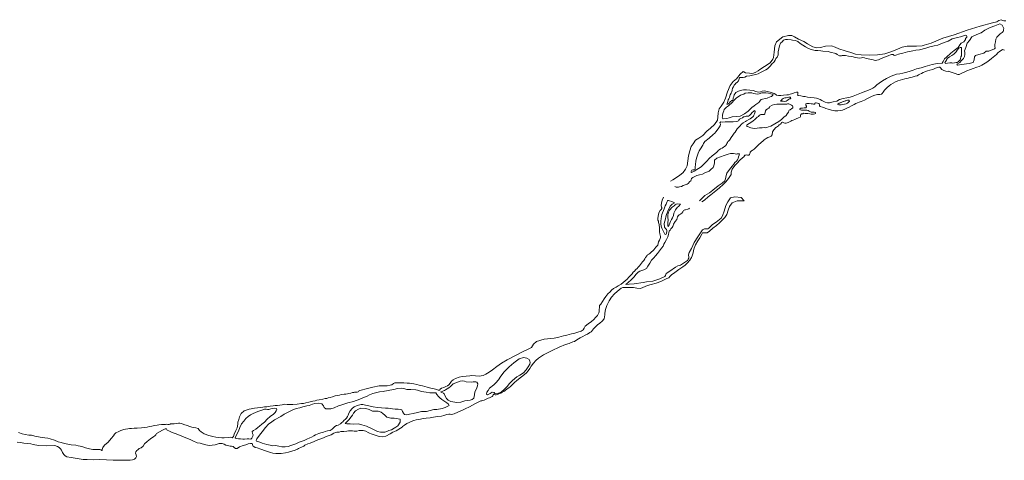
# Model space of a CAD drawing. Header units: metres. Extents: x 347609 to 404409, y 8548087 to 8605413.
# Tile 3 of 49: x 356007 to 358786, y 8548970 to 8550213. Entities that reach past the tile are written whole.
import ezdxf

# ---------------------------------------------------------------- set-up
doc = ezdxf.new("R2010")
doc.units = ezdxf.units.M
doc.layers.add('01. RIO', color=7, linetype='Continuous', lineweight=5, true_color=0x2776bb)

# ---------------------------------------------------------------- blocks, each defined once
blk = doc.blocks.new('REIORORI')
at = {"layer": '01. RIO', "color": 152, "lineweight": 15, "true_color": 0x2776bb, "flags": 128}
for points in [[(358790.6, 8550209.8), (358784.5, 8550209.4), (358780.7, 8550210.5), (358777, 8550212.6), (358770.6, 8550210.1), (358764.4, 8550207), (358752.4, 8550204.1), (358717.8, 8550194.4), (358681.1, 8550183.4), (358644.4, 8550170.2), (358612.3, 8550160.7), (358579, 8550146.8), (358559.8, 8550140.5), (358554.1, 8550139.1), (358538.3, 8550138.4), (358511.5, 8550137.7), (358497.5, 8550135.1), (358478.1, 8550126.8), (358466, 8550121.8), (358448.6, 8550116.5), (358428.4, 8550113.5), (358405, 8550113), (358381.8, 8550113.2), (358365.6, 8550115.6), (358352.8, 8550120.3), (358336.4, 8550124.9), (358318.9, 8550130.3), (358308.2, 8550135.3), (358298.5, 8550138.6), (358280.7, 8550137.6), (358267.4, 8550133.9), (358256.8, 8550133.4), (358245.6, 8550136.2), (358230.7, 8550144.3), (358220.4, 8550150.9), (358205.3, 8550157.8), (358193.9, 8550164.7), (358186.3, 8550167.7), (358176.4, 8550168.2), (358161, 8550164.2), (358142.9, 8550150), (358138.4, 8550138.6), (358136.3, 8550120.6), (358134.8, 8550105.6), (358132.9, 8550100.9), (358124.6, 8550091.2), (358109.4, 8550080.3), (358095.9, 8550072.2), (358091, 8550068.2), (358084.3, 8550064.4), (358077.9, 8550062), (358072.2, 8550061.1), (358066.3, 8550062), (358055.4, 8550063), (358050.9, 8550065.8), (358048.6, 8550066.1), (358039.9, 8550059.2), (358030, 8550045.6), (358020.5, 8550038), (358011.8, 8550027.3), (358004.5, 8550009.5), (357998.8, 8549991.2), (357993.8, 8549979.7), (357986.6, 8549968.3), (357980.9, 8549960.7), (357977.9, 8549950), (357977.1, 8549937.9), (357976.4, 8549928.9), (357967.9, 8549916.9), (357956.9, 8549906.5), (357946.3, 8549897.7), (357934.8, 8549886), (357923.8, 8549878.3), (357914.2, 8549873.1), (357907.3, 8549862.3), (357902.3, 8549854.5), (357898.5, 8549842.5), (357894.8, 8549828.8), (357892.2, 8549814.7), (357890.8, 8549800.4), (357886.2, 8549790.8), (357879.1, 8549781.3), (357868.8, 8549772.7), (357850.1, 8549761), (357843.9, 8549756.7)], [(358786.1, 8550127), (358781.1, 8550128.3), (358776.9, 8550126.1), (358772.2, 8550123.3), (358767.7, 8550118.9), (358763.6, 8550114.9), (358759.2, 8550110.3), (358754.5, 8550106.5), (358750, 8550103.1), (358743.7, 8550098.2), (358736.4, 8550092.8), (358731.4, 8550089.7), (358722.8, 8550084.6), (358718.3, 8550082.1), (358714.7, 8550080.6), (358708.1, 8550078.7), (358698, 8550075.1), (358690.4, 8550072.6), (358680.2, 8550068.5), (358672.3, 8550064.9), (358665.9, 8550061.9), (358660.4, 8550058.5), (358658.4, 8550058.1), (358654.3, 8550058.2), (358647.1, 8550061), (358639.1, 8550064), (358632.7, 8550066), (358629.3, 8550067.1), (358627.8, 8550066.8), (358620.8, 8550067.3), (358615.5, 8550069.5), (358609.4, 8550072), (358606.1, 8550076.8), (358603.5, 8550078.8), (358601.3, 8550078.8), (358596.4, 8550077.4), (358589.4, 8550074.6), (358584.2, 8550072.6), (358575.9, 8550070.1), (358568.8, 8550068.6), (358561.4, 8550065.7), (358556.8, 8550063.4), (358552.6, 8550061.2), (358547.9, 8550058.6), (358543.6, 8550056.8), (358540.2, 8550054.7), (358534.4, 8550053), (358526.1, 8550050.9), (358520.4, 8550049.7), (358514.2, 8550048), (358510.4, 8550047.2), (358504.8, 8550045.7), (358498.8, 8550044.1), (358492.4, 8550042.5), (358485.6, 8550040.3), (358479, 8550037.5), (358472.1, 8550033.8), (358465.6, 8550030.1), (358460.6, 8550026.3), (358455.4, 8550021.7), (358451.1, 8550017.8), (358447.4, 8550013.4), (358443.7, 8550008.4), (358441.1, 8550004.3), (358439, 8550002.2), (358434.1, 8550002), (358427.7, 8550001.6), (358420.2, 8549999.7), (358413.2, 8549996.5), (358409.2, 8549994.9), (358399.7, 8549989.9), (358391.4, 8549985.3), (358382.1, 8549982.3), (358376, 8549979.8), (358367.1, 8549976.4), (358361.7, 8549973.3), (358354.7, 8549969.3), (358348.2, 8549965.7), (358341.7, 8549962.6), (358336.2, 8549960.2), (358329.5, 8549957.6), (358323, 8549956), (358315.7, 8549955.5), (358307.2, 8549955.8), (358297.7, 8549957.3), (358288.7, 8549959.9), (358281.7, 8549962.3), (358276.5, 8549964.5), (358273.1, 8549965.5), (358265.9, 8549967.9), (358264.6, 8549970), (358263.8, 8549972.2), (358263.1, 8549974.9), (358262.2, 8549976), (358258.3, 8549977.1), (358254.8, 8549977.7), (358252.6, 8549977.8), (358251.3, 8549976.9), (358250.8, 8549975.2), (358250.4, 8549974.6), (358247.6, 8549974.7), (358244.6, 8549975.1), (358240.4, 8549975.7), (358235.3, 8549976.4), (358230.9, 8549976.5), (358228.1, 8549976.6), (358225.8, 8549975.6), (358225.2, 8549973.3), (358226.1, 8549971.3), (358227.3, 8549969), (358227.2, 8549967.1), (358225.2, 8549964.2), (358221, 8549964.2), (358216.1, 8549963.5), (358211.9, 8549963), (358208.8, 8549961.1), (358208.7, 8549959.6), (358210.8, 8549958), (358213, 8549957.2), (358217.5, 8549957), (358224.7, 8549957.2), (358228.5, 8549957.8), (358232.4, 8549956.9), (358235, 8549955), (358236.7, 8549953.3), (358240.6, 8549952.2), (358244.1, 8549951.9), (358249.3, 8549951.3), (358252.6, 8549950.5), (358253.3, 8549949.4), (358252.6, 8549948.3), (358250.7, 8549947.5), (358247.5, 8549946.2), (358243, 8549946.2), (358240.4, 8549946.1), (358237, 8549946.7), (358231.5, 8549948.2), (358227.1, 8549947.9), (358223.9, 8549947.9), (358219.1, 8549948.7), (358217.1, 8549947.5), (358213.5, 8549946.6), (358212, 8549944.9), (358211, 8549942.3), (358210.9, 8549939.7), (358209.4, 8549937.4), (358205.4, 8549936.2), (358198.8, 8549933.3), (358194.8, 8549931.5), (358190.3, 8549929.3), (358186.5, 8549927.9), (358183, 8549925.9), (358179.8, 8549924.3), (358176.2, 8549922.9), (358173.2, 8549921.6), (358170.4, 8549920.6), (358166.8, 8549920.7), (358163.1, 8549922), (358160.1, 8549923.1), (358158.4, 8549923.4), (358156.8, 8549922.4), (358155.8, 8549919.9), (358153.8, 8549917.7), (358150.3, 8549915.6), (358148.1, 8549913.3), (358145.2, 8549911.2), (358142.9, 8549909.8), (358141.3, 8549908.4), (358135.2, 8549902.2), (358132, 8549896.6), (358130.6, 8549888), (358128.1, 8549884.1), (358124.2, 8549882.6), (358118.6, 8549880.4), (358113.8, 8549877.8), (358108.1, 8549874), (358103.9, 8549870.2), (358100.4, 8549866.7), (358097.4, 8549864.1), (358094.1, 8549861.3), (358090.4, 8549857.4), (358084.9, 8549852.4), (358081.7, 8549848.9), (358079.4, 8549847.4), (358076.8, 8549845.6), (358074.4, 8549843.7), (358072.2, 8549842.2), (358070.2, 8549841), (358068.9, 8549839.1), (358068.5, 8549837.2), (358067.8, 8549835), (358066.3, 8549832), (358065.1, 8549830.2), (358062.3, 8549830.6), (358060.8, 8549830.8), (358058.9, 8549831), (358056.6, 8549830.8), (358054.2, 8549830.4), (358053.2, 8549830.4), (358050.9, 8549826), (358047.1, 8549823), (358039.5, 8549816.5), (358031.6, 8549808), (358025.4, 8549801.2), (358017.4, 8549791.3), (358015.1, 8549782.8), (358014.5, 8549775.6), (358007.6, 8549764.4), (357999.8, 8549754.8), (357992.4, 8549747.3), (357982.1, 8549738), (357971.5, 8549729.7), (357957.9, 8549718.5), (357949.6, 8549713.1), (357939.2, 8549703.6), (357932.4, 8549698.4)], [(357925.2, 8549701.6), (357931.3, 8549707.7), (357940.9, 8549716.2), (357953.5, 8549724.1), (357962.9, 8549731.9), (357977.8, 8549744), (357989.1, 8549751.9), (357996.8, 8549758.4), (357999, 8549763.4), (357999.5, 8549768.6), (358000.6, 8549773), (358002.9, 8549779.3), (358010, 8549790.1), (358017.4, 8549799.4), (358022.5, 8549805), (358025.4, 8549809.5), (358029.6, 8549813.3), (358032.5, 8549817.4), (358034.8, 8549821.4), (358035.6, 8549825.5), (358037.1, 8549830), (358038.8, 8549833.9), (358038.8, 8549833.9), (358035.6, 8549834.1), (358031.9, 8549833.8), (358029.4, 8549833.6), (358026.4, 8549834.3), (358021.2, 8549834.9), (358012.7, 8549834.9), (358006.6, 8549833.4), (357995.2, 8549829.2), (357984.7, 8549825.4), (357974.2, 8549822), (357968, 8549816.2), (357967.6, 8549808.8), (357965.9, 8549800.7), (357964, 8549795.7), (357957.2, 8549790.1), (357952.6, 8549784.9), (357945.6, 8549782.1), (357942.2, 8549781.4), (357934.2, 8549777.3), (357925.3, 8549774.9), (357918.3, 8549773.3), (357906.5, 8549767.4), (357903, 8549764.5), (357902.2, 8549761.1), (357900.7, 8549758), (357898.2, 8549755.7), (357893.7, 8549750.9), (357890.5, 8549749), (357884.6, 8549746.3), (357879.2, 8549744.8), (357874.5, 8549741.9), (357868.7, 8549741.5), (357866.1, 8549740.4), (357859.9, 8549740.5), (357855.6, 8549742.3)], [(357823.5, 8549712), (357819.8, 8549703.4), (357817.9, 8549695.3), (357817.5, 8549688.8), (357818.3, 8549684), (357819.1, 8549682.9), (357819.2, 8549679.8), (357817.3, 8549676.9), (357814.6, 8549674.1), (357810.8, 8549667.6), (357808.5, 8549658.2), (357808.1, 8549651.5), (357808.1, 8549646.9), (357809.7, 8549644.6), (357810.2, 8549640.2), (357811.2, 8549634.8), (357812.2, 8549624.4), (357812.5, 8549614.4), (357813.7, 8549608.7), (357814.3, 8549604.3), (357815, 8549601.1), (357815, 8549597.8), (357814.3, 8549595.5), (357813.3, 8549592.6), (357812.4, 8549590.3), (357809.7, 8549585.9), (357809.1, 8549581.5), (357807.4, 8549576.6), (357802.6, 8549570.6), (357796.7, 8549563.4), (357787.6, 8549555.2), (357785.3, 8549553.1), (357782.1, 8549551.6), (357779, 8549549.7), (357777.9, 8549547.2), (357773.5, 8549541.7), (357771.2, 8549538.4), (357767.9, 8549532.9), (357764.5, 8549529.4), (357761.6, 8549526.2), (357759.1, 8549521.6), (357755.8, 8549518.3), (357752.4, 8549514.6), (357749.1, 8549511), (357746.2, 8549508.3), (357742.4, 8549503.3), (357738.2, 8549499.9), (357735.3, 8549495.8), (357733, 8549493.3), (357730.1, 8549489.7), (357725.7, 8549485.8), (357721.1, 8549481), (357715.6, 8549475.9), (357710, 8549471.1), (357703.9, 8549466.7), (357696.3, 8549461.9), (357690, 8549458.2), (357686.3, 8549456.5), (357683.1, 8549454.1), (357677.5, 8549449.7), (357672.9, 8549445.2), (357666.7, 8549438.9), (357661.2, 8549431.4), (357656, 8549424.8), (357651.7, 8549417.4), (357647.1, 8549410.4), (357643.5, 8549405.9), (357642.9, 8549400.4), (357642.4, 8549394.7), (357642.3, 8549388.6), (357640.9, 8549385.5), (357637.1, 8549378), (357631.9, 8549372.1), (357626.8, 8549366.7), (357620.3, 8549361.1), (357611.1, 8549354.6), (357602.5, 8549348), (357600, 8549342.5), (357597.2, 8549337.6), (357591.2, 8549333.6), (357581.9, 8549331.1), (357573.5, 8549328.7), (357563.7, 8549326), (357550.8, 8549322.6), (357541.4, 8549320.3), (357528.6, 8549317), (357515.3, 8549314), (357487.2, 8549311.4), (357465.6, 8549304.9), (357456.6, 8549296.9), (357451.6, 8549287.9), (357440.2, 8549282.1), (357425.7, 8549275.3), (357406.2, 8549264.8), (357382.7, 8549253.3), (357366.1, 8549243.3), (357353.7, 8549234.2), (357341.3, 8549224.6), (357332.1, 8549218.6), (357322.2, 8549212.4), (357314.4, 8549208.6), (357303.9, 8549207.2), (357292.9, 8549207.6), (357283.2, 8549208.4), (357277, 8549207.6), (357266.8, 8549207.2), (357256, 8549206.2), (357246.8, 8549203.7), (357237, 8549200), (357229.7, 8549196.5), (357225.4, 8549193.1), (357221.3, 8549187.6), (357217.9, 8549182.3), (357214.2, 8549179.9), (357209.5, 8549178), (357203.4, 8549175.1), (357197.5, 8549172.8), (357193.7, 8549170.3), (357192.3, 8549168.4), (357191.2, 8549167.3), (357188, 8549167.7), (357183.8, 8549169.4), (357176.7, 8549170.8), (357166.8, 8549173), (357156.5, 8549175.9), (357143.7, 8549179.6), (357134.4, 8549181.4), (357127.5, 8549183.2), (357118.9, 8549185.2), (357113.5, 8549186.2), (357106.8, 8549187), (357100, 8549187.2), (357091.3, 8549188.1), (357082.7, 8549188.6), (357070.7, 8549188.3), (357065.9, 8549187.7), (357061.4, 8549186), (357057.2, 8549182.7), (357052.4, 8549181.8), (357044.1, 8549179.4), (357035.3, 8549179.4), (357030, 8549179.9), (357021.2, 8549179.9), (357002.9, 8549175.5), (356988, 8549171.7), (356966.6, 8549166.9), (356962.8, 8549164.6), (356961.7, 8549162.8), (356959.4, 8549162), (356955.7, 8549162), (356951.5, 8549162.1), (356949.3, 8549161.2), (356945.8, 8549160.4), (356941.3, 8549158.8), (356935.5, 8549158.1), (356932.2, 8549157.3), (356927.3, 8549156.2), (356924.1, 8549156.1), (356922, 8549156.1), (356914.1, 8549155.3), (356909, 8549153.3), (356902.4, 8549152.2), (356897.2, 8549151.2), (356889.9, 8549148.5), (356883.1, 8549147.1), (356877.6, 8549145.5), (356873.2, 8549144.1), (356868.8, 8549143.6), (356862.3, 8549141.8), (356851.5, 8549140.5), (356845, 8549139.3), (356840.9, 8549137.2), (356833.6, 8549136.3), (356826.8, 8549134.8), (356822.6, 8549133.7), (356814.5, 8549131.4), (356807.5, 8549130), (356801.9, 8549129.4), (356789.9, 8549128.1), (356777.4, 8549126.8), (356767.3, 8549126.8), (356761.1, 8549127.3), (356754.9, 8549127.5), (356747.7, 8549126.4), (356740.6, 8549125.2), (356734.5, 8549124.3), (356731.6, 8549124.4), (356727.2, 8549124.1), (356722.2, 8549123.6), (356713.2, 8549122.2), (356707.5, 8549121.3), (356704, 8549120.8), (356698, 8549120.4), (356692.5, 8549119.9), (356686.5, 8549118.9), (356669.5, 8549116.7), (356659.5, 8549115.1), (356654.4, 8549114.3), (356639.8, 8549109.4), (356631.9, 8549101.6), (356627.4, 8549092.6), (356624.7, 8549084.8), (356622.2, 8549077.2), (356622, 8549071.6), (356620, 8549061.2), (356616.3, 8549053.4), (356611.8, 8549043.4), (356610.1, 8549036.8), (356606.3, 8549032.9), (356602.2, 8549034.4), (356595, 8549034), (356583.3, 8549033.2), (356577, 8549033.3), (356568.6, 8549033.6), (356560, 8549034.6), (356551.3, 8549036.5), (356540, 8549039.4), (356527.4, 8549044.5), (356518.8, 8549049.6), (356514.3, 8549054), (356510.7, 8549059), (356503.7, 8549061), (356492.9, 8549063.2), (356487, 8549064.8), (356479.5, 8549067.8), (356469.7, 8549070.8), (356462.8, 8549073), (356458.2, 8549074.5), (356454.9, 8549074.4), (356449.9, 8549073.3), (356443, 8549072.4), (356438, 8549072.3), (356435.6, 8549072.8), (356433.8, 8549072.8), (356432, 8549072.1), (356430.8, 8549071.7), (356428.3, 8549070.8), (356424.4, 8549070.8), (356422.1, 8549071.1), (356418.1, 8549070.6), (356414.7, 8549071), (356406.6, 8549070.2), (356398.9, 8549069.6), (356394.2, 8549068.4), (356387.2, 8549067.4), (356383.3, 8549066.6), (356379.7, 8549065.9), (356372.9, 8549064.5), (356366.2, 8549063), (356357.7, 8549061.7), (356350.7, 8549060.9), (356338.3, 8549060.7), (356329.4, 8549060.1), (356322.5, 8549059.7), (356316.9, 8549059.6), (356311.8, 8549058.6), (356305.5, 8549057.6), (356300.2, 8549056.4), (356292.3, 8549053.7), (356286.1, 8549051.1), (356278.3, 8549047.2), (356274.6, 8549043.7), (356271.1, 8549038.6), (356264.6, 8549030.7), (356255.8, 8549020.3), (356245.6, 8549012.3), (356241.3, 8549005.9), (356239.4, 8549000.4), (356239.1, 8548997.7), (356238.4, 8548997.7), (356235.9, 8548998.7), (356233.1, 8548999.7), (356229.8, 8549000.2), (356223.9, 8548999.9), (356213.4, 8548999.6), (356203.3, 8549002), (356192.1, 8549004.9), (356184.4, 8549007.9), (356176.8, 8549009.6), (356171.4, 8549010.7), (356165.3, 8549012.7), (356151.9, 8549013.3), (356142, 8549014.8), (356132.8, 8549016.9), (356123.2, 8549020.1), (356115.5, 8549022.1), (356104.7, 8549026.2), (356093, 8549030), (356085.7, 8549031.9), (356077.8, 8549033.3), (356063.9, 8549035.1), (356049.5, 8549038), (356039.4, 8549040.6), (356032.1, 8549040.6), (356022.4, 8549042.3), (356013.5, 8549044.7), (356003, 8549048.2)], [(358051.2, 8549701.4), (358041.2, 8549701.7), (358032, 8549701.4), (358017.8, 8549696.3), (358010.3, 8549685.5), (358006.2, 8549675.3), (358002.9, 8549663.4), (357997.1, 8549654.6), (357988.9, 8549646.1), (357982, 8549639.3), (357973.1, 8549632.1), (357962.9, 8549624.8), (357953.7, 8549616.3), (357947.3, 8549611.2), (357934.4, 8549611.2), (357932, 8549607.6), (357926.1, 8549597.6), (357920.5, 8549588.4), (357914.5, 8549577.6), (357910.7, 8549568.2), (357908.4, 8549561.7), (357907.3, 8549555.3), (357905, 8549546.6), (357903.3, 8549541.5), (357898.6, 8549534.6), (357891.1, 8549526.1), (357884.7, 8549520.3), (357878.1, 8549515.2), (357867.3, 8549507.6), (357856.2, 8549499.7), (357846.9, 8549493.3), (357841.6, 8549488), (357839.2, 8549484.4), (357833.7, 8549482.5), (357816.8, 8549474.4), (357803.2, 8549469.7), (357788.7, 8549465.2), (357778.7, 8549462.5), (357759.2, 8549454), (357748.8, 8549455), (357739, 8549457.1), (357728.6, 8549457.1), (357721.3, 8549456.7), (357708.6, 8549456.7), (357704.5, 8549455.4), (357698.6, 8549450.6), (357693, 8549446), (357685.1, 8549439), (357677.2, 8549429.5), (357670.4, 8549419.2), (357664, 8549406.1), (357660.4, 8549394.6), (357658.7, 8549384.6), (357658.3, 8549380.8), (357658.5, 8549379.9)], [(358051.2, 8549701.4), (358043, 8549710.6), (358025.1, 8549712.9), (358012.9, 8549709.6), (358005.1, 8549699.1), (358000, 8549688.8), (357994.8, 8549672.6), (357990.5, 8549659.7), (357986.5, 8549652.5), (357972.7, 8549641.3), (357962.6, 8549634.9), (357951.4, 8549624.2), (357949.1, 8549622.9), (357940, 8549622.6), (357933.8, 8549619.6), (357928.2, 8549611.7), (357920.9, 8549600.1), (357910.2, 8549583.6), (357902.7, 8549567.2), (357896.7, 8549555.9), (357894.5, 8549548.8), (357895.2, 8549542.8), (357895.2, 8549540), (357893.9, 8549537), (357891.3, 8549533.6), (357871.8, 8549520), (357864.3, 8549517.9), (357857.4, 8549514.2), (357841.5, 8549503.5), (357831.2, 8549496.6), (357829.2, 8549491.4), (357828, 8549488.4), (357813.6, 8549481.4), (357793.8, 8549475.3), (357776.2, 8549473.2), (357766.1, 8549470.8), (357741, 8549467.6), (357727.1, 8549466.1), (357717.6, 8549465.1), (357724.2, 8549470.8), (357732.3, 8549478.8), (357741, 8549487.2), (357746.2, 8549493.9), (357752.1, 8549499.9), (357757.4, 8549502.8), (357767.9, 8549507.4), (357775.9, 8549510.5), (357779.3, 8549517.6), (357785, 8549525.8), (357790.4, 8549534.6), (357796.8, 8549541.2), (357801.3, 8549546.4), (357806.5, 8549553.2), (357812.2, 8549560.8), (357817.9, 8549568.1), (357822.8, 8549574.1), (357825, 8549579.8), (357827.9, 8549584.5), (357832.4, 8549592.8), (357835.8, 8549600.5), (357837.7, 8549606.4), (357839.2, 8549612), (357840.1, 8549615.6), (357842.4, 8549618.9), (357845, 8549622.7), (357847.9, 8549626), (357849.9, 8549629.1), (357851, 8549631.8), (357852.2, 8549635.8), (357856.4, 8549642.9), (357861.5, 8549649.1), (357862.9, 8549652.5), (357863.6, 8549656.4), (357864.9, 8549659), (357868.4, 8549662.1), (357871.7, 8549664.4), (357872.7, 8549665.2), (357875.4, 8549667.2), (357878.3, 8549671), (357880.4, 8549674.2), (357884, 8549676.4), (357886, 8549676.5), (357892.8, 8549678.3), (357895.8, 8549679), (357897.4, 8549681)], [(357619.8, 8549332.4), (357624.3, 8549337.3), (357625.1, 8549339.3), (357629.6, 8549344.3), (357637.8, 8549351.7), (357643.7, 8549356.3), (357651, 8549362.3), (357656.1, 8549369), (357658.5, 8549379.9)], [(357619.8, 8549332.4), (357615.7, 8549330.4), (357609.3, 8549325.1), (357602.8, 8549322.2), (357595.8, 8549319.1), (357588.8, 8549315.5), (357578.8, 8549309.6), (357572.8, 8549305.2), (357568.1, 8549303.4), (357557.2, 8549299.5), (357547, 8549295.9), (357529.6, 8549288.5), (357509.7, 8549279.8), (357496.8, 8549273), (357485.1, 8549267), (357471.2, 8549257.9), (357463.5, 8549250.8), (357456.9, 8549243.5), (357450.6, 8549235.1), (357446.4, 8549228.5), (357441.5, 8549221.6), (357436.9, 8549216.5), (357431.1, 8549212), (357422.7, 8549204.6), (357414.3, 8549198.1), (357409.1, 8549193.7), (357404, 8549189.7), (357397.6, 8549183.7), (357392.1, 8549178.2), (357387.3, 8549174.2), (357383, 8549171.1), (357377.3, 8549166.4), (357373, 8549163.5), (357368.9, 8549161.4), (357364.6, 8549159.2), (357360.6, 8549157.7), (357356.8, 8549156.3), (357354.3, 8549155.1), (357351.9, 8549154.7), (357349, 8549154.6), (357346.5, 8549155.6), (357344.9, 8549156), (357342.6, 8549154.2), (357342.3, 8549151.1), (357340.6, 8549149.3), (357336.4, 8549148), (357332.6, 8549146.2), (357328.6, 8549144.6), (357317.4, 8549139.2), (357314, 8549137.9), (357311, 8549137.7), (357308, 8549137.2), (357304.2, 8549135.3), (357301, 8549133.6), (357291.4, 8549128.5), (357276.5, 8549120.7), (357264.3, 8549115), (357256.5, 8549110.7), (357243.2, 8549105.2), (357232.5, 8549100.8), (357228.8, 8549099.3), (357225.6, 8549098.9), (357221.9, 8549099.3), (357218.3, 8549099.5), (357211.9, 8549098.6), (357203.6, 8549096.4), (357197.2, 8549094.5), (357185.8, 8549092.8), (357174.3, 8549091.7), (357165.1, 8549089.6), (357153.9, 8549088.5), (357146.3, 8549087.4), (357141.7, 8549086.4), (357137.5, 8549085.2), (357132.8, 8549084.5), (357125.7, 8549083.5), (357119.2, 8549082.1), (357111.5, 8549079.2), (357106.1, 8549076.5), (357099.3, 8549073.4), (357092.7, 8549068.9), (357086.7, 8549064.9), (357085.9, 8549063.4), (357081.2, 8549060), (357069.3, 8549052.9), (357059.5, 8549048.5), (357052.4, 8549043.9), (357039.9, 8549037.6), (357029.7, 8549036), (357021.2, 8549036.8), (357012.5, 8549039.8), (357007, 8549041.3), (356999.1, 8549044.2), (356994, 8549046), (356990, 8549048.1), (356983.4, 8549051.5), (356976.5, 8549053.5), (356964.9, 8549054), (356958, 8549052), (356950.8, 8549051.8), (356945.8, 8549052.3), (356941, 8549052.6), (356934.6, 8549052.6), (356929.5, 8549051.6), (356921.8, 8549050.5), (356913.5, 8549050.5), (356908, 8549048.8), (356901.6, 8549048.5), (356898, 8549047.8), (356893.6, 8549046), (356885.6, 8549041.9), (356871.5, 8549036.4), (356864.1, 8549033), (356856.3, 8549030.3), (356848.1, 8549027.5), (356837.3, 8549022.8), (356826, 8549018.3), (356819.5, 8549016.5), (356811.5, 8549012.4), (356808.2, 8549009.9), (356801.7, 8549006.6), (356793.4, 8549002.7), (356791, 8549000.6), (356784.1, 8548997.9), (356774.9, 8548995.1), (356765.6, 8548992.1), (356756.5, 8548990.6), (356745, 8548989), (356737.9, 8548988.6), (356729.5, 8548988.7), (356721.1, 8548990), (356714.2, 8548991.3), (356700.7, 8548996.1), (356686.9, 8549000.8), (356677.2, 8549004.5), (356671.6, 8549006.1), (356667.3, 8549008.2), (356664.9, 8549010.3), (356663.8, 8549013.8), (356663, 8549016.8), (356661.7, 8549017.3), (356658.3, 8549016.6), (356651.5, 8549015.6), (356644.6, 8549013.4), (356637, 8549011.4), (356626.7, 8549007.3), (356620.6, 8549003.1), (356616.1, 8549002.5), (356611.6, 8549005.3), (356608.9, 8549008.2), (356604.8, 8549009.3), (356600.8, 8549009.4), (356588.5, 8549012), (356583.3, 8549014.7), (356578.2, 8549017.2), (356569.4, 8549016.7), (356558.3, 8549013.1), (356549.7, 8549012), (356541.2, 8549010.9), (356531.9, 8549012.9), (356521.6, 8549016.3), (356515.9, 8549018.1), (356507.8, 8549019.2), (356495.5, 8549024.7), (356487.5, 8549028.6), (356475.7, 8549032.6), (356463.9, 8549037.8), (356448.2, 8549043.9), (356439.6, 8549047.1), (356433, 8549049.8), (356427.3, 8549052.5), (356423.1, 8549054.8), (356422.1, 8549056.9), (356420.7, 8549057.9), (356417.3, 8549058), (356409.4, 8549054.5), (356401.5, 8549050.2), (356392.7, 8549045.2), (356390.6, 8549041.9), (356388, 8549038.5), (356385.1, 8549036.4), (356375.5, 8549030.1), (356366.1, 8549022.4), (356358.8, 8549015.6), (356354.6, 8549009.9), (356349.5, 8549004.6), (356344.1, 8549002.5), (356340.3, 8548999), (356337.5, 8548997), (356334.5, 8548993.4), (356333.7, 8548990), (356335.7, 8548985.3), (356336.3, 8548980.6), (356334.6, 8548976.7), (356330.8, 8548972.9), (356324.6, 8548970.6), (356318.3, 8548969.9), (356307.1, 8548969.6), (356294.5, 8548970.2), (356287, 8548970.2), (356270.1, 8548969.9), (356252, 8548971), (356232.6, 8548971.5), (356215.2, 8548970.5), (356197.3, 8548971.8), (356185.5, 8548972), (356168.5, 8548974.2), (356151.7, 8548977.2), (356139.9, 8548979.6), (356134.7, 8548982), (356131.4, 8548986), (356127.4, 8548992), (356124.7, 8548998.4), (356121.4, 8549002.3), (356118.3, 8549005.9), (356113.7, 8549008.3), (356105.6, 8549011), (356081, 8549010.2), (356060.9, 8549011.6), (356049.5, 8549013.2), (356044.3, 8549014.6), (356038, 8549015.7), (356028.3, 8549016.9), (356018.6, 8549018.2), (356009.1, 8549019.4), (355999.6, 8549020.4)]]:
    blk.add_lwpolyline(points, dxfattribs=at)
for points in [[(358783.9, 8550184), (358784.6, 8550187.8), (358782.7, 8550192), (358779.8, 8550197.3), (358773.1, 8550200.9), (358768.8, 8550199.5), (358759.2, 8550194.9), (358745.6, 8550190.7), (358731.3, 8550183), (358720.2, 8550175.5), (358708, 8550170.7), (358694.2, 8550164.2), (358687.2, 8550154.4), (358680.8, 8550146.2), (358677.2, 8550134.4), (358673.7, 8550125.2), (358674.5, 8550120.5), (358674.5, 8550114.3), (358673.2, 8550108.8), (358670.3, 8550103.5), (358665, 8550097.3), (358659.9, 8550092), (358654.1, 8550088.1), (358651.6, 8550087.4), (358653.8, 8550084.6), (358664.7, 8550086), (358686.9, 8550089.2), (358698.2, 8550092.3), (358700.5, 8550099.8), (358701.8, 8550107.5), (358704.5, 8550111.7), (358714.4, 8550114.2), (358728.1, 8550118.1), (358734.8, 8550123.7), (358742.4, 8550123.7), (358757.9, 8550130), (358759.8, 8550131.9), (358759.2, 8550136.8), (358759.2, 8550142.8), (358760.8, 8550150.5), (358762.3, 8550158.1), (358764.5, 8550162.9), (358774.4, 8550173.2), (358779.4, 8550176.3), (358782.4, 8550179.3), (358783.3, 8550180.9)], [(358676.7, 8550159.5), (358679.7, 8550163.5), (358680.5, 8550166.1), (358679.1, 8550168), (358676.1, 8550168.6), (358670.6, 8550167.4), (358662.1, 8550164.7), (358653.6, 8550162.2), (358639, 8550158.4), (358627.3, 8550151.9), (358608.9, 8550145.9), (358598.4, 8550141), (358587.9, 8550138.6), (358575.4, 8550136.2), (358564.4, 8550132.4), (358546.2, 8550128), (358535.7, 8550127), (358527.5, 8550124.9), (358512.7, 8550122.3), (358499.1, 8550118.3), (358486.8, 8550115), (358482.8, 8550113.3), (358479.8, 8550112.2), (358476.8, 8550111.9), (358474, 8550112.7), (358472, 8550114.2), (358469.4, 8550114.9), (358467.4, 8550114.8), (358464.2, 8550113.7), (358460, 8550111.9), (358458.1, 8550110.8), (358455.3, 8550109.9), (358443.4, 8550105), (358436, 8550102.1), (358431.1, 8550099.8), (358426.3, 8550098.2), (358421.7, 8550097.5), (358415.5, 8550099.5), (358406.4, 8550101.2), (358401.8, 8550102.1), (358396.2, 8550103.5), (358391.5, 8550105.3), (358386.8, 8550105.9), (358383, 8550105.5), (358378.2, 8550104), (358371.2, 8550104.8), (358364.7, 8550106.3), (358358.9, 8550107.6), (358353.6, 8550108.4), (358346, 8550110), (358337.7, 8550111.4), (358332.1, 8550112), (358328.4, 8550112), (358326.6, 8550111.1), (358321, 8550111.1), (358314.1, 8550114.2), (358310.1, 8550117.6), (358294.7, 8550121.1), (358288.3, 8550122.9), (358274, 8550123.8), (358268.1, 8550125), (358259.8, 8550125.4), (358252, 8550126.2), (358240.4, 8550128.4), (358233.3, 8550131.5), (358225, 8550135.7), (358210, 8550145.5), (358203.2, 8550150.7), (358196.3, 8550154.2), (358188.2, 8550155), (358183.8, 8550155.4), (358174.3, 8550156.9), (358168.3, 8550156.7), (358163, 8550154.9), (358158.6, 8550150.1), (358154.6, 8550146.2), (358150.9, 8550138.8), (358149.4, 8550130.5), (358147.8, 8550122.3), (358147.5, 8550113.9), (358144.6, 8550106.7), (358141.1, 8550103.1), (358138.9, 8550098.7), (358136.2, 8550093.9), (358133.4, 8550091.4), (358130.6, 8550088.9), (358126, 8550082.2), (358117.2, 8550074.1), (358112.6, 8550071), (358105.5, 8550067.1), (358097.9, 8550063.2), (358091.1, 8550060.1), (358084.2, 8550057.9), (358075, 8550055.7), (358067.2, 8550054.4), (358058.6, 8550053.4), (358053.9, 8550050.3), (358048.5, 8550049.1), (358042.6, 8550049.5), (358039.4, 8550049.7), (358038.3, 8550048.4), (358037, 8550045.7), (358036.2, 8550043.2), (358035.3, 8550040.3), (358033.5, 8550038.2), (358032.3, 8550036.7), (358028.4, 8550033.4), (358026.1, 8550030.9), (358023.4, 8550028.2), (358021, 8550023.6), (358018.7, 8550019.3), (358017.7, 8550013.8), (358016.8, 8550008.8), (358014.8, 8550004.9), (358012.4, 8550000.8), (358011, 8549997.5), (358009.8, 8549993.6), (358008, 8549989.6), (358006.4, 8549986.4), (358005.1, 8549982.3), (358003.5, 8549976.4), (358003.1, 8549974.7), (358003.6, 8549974.1), (358005.3, 8549974.4), (358007.4, 8549975.7), (358010.3, 8549978.3), (358012.3, 8549981), (358016.8, 8549984.5), (358018.7, 8549985.1), (358020.2, 8549988.9), (358020.5, 8549992.2), (358022.1, 8549996.3), (358023.3, 8550000.2), (358025.7, 8550004.5), (358028.2, 8550007.3), (358033.8, 8550010.2), (358040.4, 8550013), (358044.8, 8550014.1), (358049.3, 8550014.4), (358054.7, 8550014.5), (358058.4, 8550014.4), (358068, 8550014), (358077, 8550013.1), (358084.4, 8550010), (358091.7, 8550008.1), (358098.1, 8550009.2), (358102.6, 8550010.9), (358108.6, 8550011.7), (358116.9, 8550010.3), (358124.5, 8550008.1), (358136.3, 8550004.3), (358140.5, 8550001.9), (358142.6, 8549999.8), (358148.4, 8549998.7), (358155.5, 8549998.5), (358162.7, 8549999.3), (358171.7, 8550000.4), (358177.1, 8550001), (358181.2, 8550002.6), (358188.9, 8550004.5), (358193, 8550006.6), (358199.5, 8550008.4), (358202.8, 8550008), (358203.5, 8550005.5), (358202.7, 8550002.9), (358202.1, 8550000.4), (358204.4, 8549998.7), (358211.1, 8549997.6), (358219.1, 8549995.8), (358224, 8549995.5), (358230.7, 8549994.3), (358240.1, 8549993.2), (358248.9, 8549992.4), (358255.6, 8549991.1), (358261.4, 8549989.7), (358265.8, 8549987.9), (358270.6, 8549984.9), (358274.4, 8549982.5), (358279.9, 8549980.2), (358287.2, 8549978.5), (358292.2, 8549978.2), (358302.6, 8549980.8), (358313, 8549983.2), (358320.3, 8549987.4), (358330.8, 8549990.5), (358341.1, 8549992.2), (358350.7, 8549994), (358358.8, 8549997.1), (358368.7, 8550000.8), (358383.1, 8550005.9), (358395.1, 8550010.6), (358406.8, 8550015.9), (358414.9, 8550019.8), (358420.2, 8550023.4), (358426, 8550028.7), (358432.7, 8550033.9), (358442.3, 8550039.7), (358453.1, 8550046.5), (358466.2, 8550053.1), (358481.2, 8550058.7), (358490.7, 8550060.1), (358499.5, 8550061.6), (358510.9, 8550064.5), (358520.4, 8550067.4), (358528.6, 8550070.1), (358538.4, 8550073.9), (358550.8, 8550077.1), (358562.9, 8550080.3), (358581.9, 8550086.2), (358596.7, 8550088.6), (358610.4, 8550090.2), (358613.3, 8550094.5), (358617.1, 8550102), (358623, 8550107.1), (358635.4, 8550117.9), (358644.8, 8550126), (358655.2, 8550134.3), (358660.7, 8550141.9), (358664.5, 8550146.5), (358671.3, 8550150.2), (358674.2, 8550153.5), (358676.2, 8550156.9)], [(358618.4, 8550092), (358620.7, 8550095.8), (358623.2, 8550099.9), (358624.9, 8550102.7), (358631.1, 8550107.4), (358637.6, 8550111.4), (358643.3, 8550115.7), (358649.7, 8550121.7), (358652.9, 8550126.5), (358657.9, 8550132.1), (358661.7, 8550134.4), (358664.7, 8550134.5), (358665.3, 8550131), (358664.6, 8550125.4), (358665.4, 8550119.2), (358665.4, 8550115.2), (358665.1, 8550110.8), (358663.5, 8550107.5), (358662.7, 8550102.5), (358661.5, 8550099), (358655.5, 8550094.2), (358652.8, 8550092.3), (358650.4, 8550091.5), (358645.7, 8550090.5), (358641, 8550090.3), (358637.8, 8550091.1), (358632.1, 8550091), (358625.2, 8550090.2), (358620.4, 8550089), (358619.2, 8550090.1), (358618.6, 8550090.9)], [(357990.3, 8549935.5), (357991.2, 8549933), (357992.6, 8549933.3), (358002.6, 8549934.1), (358009.6, 8549935.6), (358017.7, 8549938.6), (358030.1, 8549939.2), (358040.7, 8549940.2), (358052.9, 8549947.3), (358062.6, 8549954.6), (358068.9, 8549960.6), (358073.1, 8549964.9), (358079.5, 8549969.5), (358084.7, 8549973.7), (358090.1, 8549976.9), (358092.8, 8549979.2), (358095.8, 8549982.8), (358097.4, 8549985.6), (358099.7, 8549987.6), (358103.5, 8549988.2), (358111.7, 8549990.2), (358116.9, 8549991.6), (358124.6, 8549995), (358128.8, 8549996.3), (358131.6, 8549998.4), (358133.1, 8550001.3), (358131.6, 8550002.6), (358127.3, 8550003.1), (358120, 8550005), (358113.2, 8550006.6), (358107.6, 8550006.3), (358101.2, 8550006.4), (358094, 8550003.4), (358090, 8550002.5), (358083.9, 8550003.2), (358077.8, 8550004.8), (358073.4, 8550006.4), (358067.8, 8550006.4), (358062.6, 8550005.9), (358054.7, 8550005), (358050.6, 8550002.9), (358041.5, 8549999.7), (358035.1, 8549995.2), (358030.1, 8549992.6), (358025.2, 8549987.5), (358021.7, 8549983.3), (358018.5, 8549980.1), (358015, 8549976.4), (358009.7, 8549972), (358007.2, 8549969.7), (358002, 8549966.3), (357995.4, 8549959.4), (357994.1, 8549955.5), (357992, 8549950.8), (357990.7, 8549944), (357990.4, 8549939.8), (357989.9, 8549937.5)], [(358172.3, 8549974.6), (358168.8, 8549974.1), (358164.5, 8549974.4), (358158.1, 8549974.7), (358150.3, 8549974.5), (358143.9, 8549974.2), (358137.6, 8549973.4), (358130.6, 8549971.4), (358124.1, 8549967.9), (358122.9, 8549965.7), (358121.6, 8549963.1), (358117.2, 8549960.8), (358113.9, 8549958.6), (358111.9, 8549955.1), (358111.2, 8549950.5), (358110.1, 8549946.9), (358108.1, 8549945.2), (358101.3, 8549944.9), (358098.9, 8549945.3), (358096.6, 8549944.6), (358093.9, 8549942.2), (358092, 8549940), (358088.6, 8549937.4), (358085.7, 8549934.9), (358081.6, 8549931), (358077.2, 8549927.6), (358072.8, 8549924.3), (358066, 8549919.7), (358060.8, 8549917), (358059.2, 8549916), (358059.2, 8549914.3), (358058.9, 8549912.2), (358059.3, 8549910.9), (358061.3, 8549911.2), (358064, 8549910.2), (358067.7, 8549908.8), (358070, 8549907.7), (358075, 8549906.5), (358080.2, 8549906), (358088.5, 8549906.9), (358094.8, 8549907.2), (358102.4, 8549908), (358108.2, 8549908.4), (358110.6, 8549907.6), (358115.4, 8549908.7), (358120.2, 8549910.3), (358127.2, 8549912.4), (358138.3, 8549918.4), (358149.1, 8549925.3), (358156.5, 8549931.5), (358163.9, 8549937.3), (358169.9, 8549941.9), (358172.9, 8549946.8), (358176.8, 8549951.3), (358177.8, 8549955.1), (358178.7, 8549957.2), (358181, 8549958.8), (358186.1, 8549961.8), (358188.1, 8549963), (358189.1, 8549964.1), (358189.3, 8549965.6), (358189.2, 8549967), (358187.7, 8549969.8), (358185.5, 8549971.2), (358183.4, 8549972.6), (358181.6, 8549973.2), (358179.2, 8549974.1), (358177.3, 8549974.9), (358175, 8549975.3), (358173.5, 8549975)], [(358162, 8549990.2), (358159.1, 8549988.3), (358156.6, 8549985.5), (358154.8, 8549983.7), (358154.5, 8549982.8), (358157.1, 8549982.8), (358162, 8549982.4), (358165.7, 8549982.3), (358169.8, 8549982.7), (358172.5, 8549984.9), (358177, 8549987.5), (358179.5, 8549989.1), (358181.3, 8549989.7), (358183.1, 8549991.2), (358182.6, 8549993.4), (358181.2, 8549994), (358178, 8549993.7), (358174.1, 8549992.8), (358170.2, 8549992.1), (358166.8, 8549992), (358163.3, 8549990.9)], [(358318.4, 8549976.3), (358317.1, 8549975.6), (358316.2, 8549974.8), (358316.2, 8549973.8), (358316.9, 8549973), (358319, 8549972.3), (358321.7, 8549972.2), (358325.3, 8549972.7), (358329.8, 8549973.7), (358335, 8549974.5), (358339.2, 8549975.1), (358342.8, 8549977), (358345.1, 8549978.9), (358346.3, 8549980.2), (358348.1, 8549981.5), (358348.7, 8549982.7), (358348.3, 8549984.7), (358347.1, 8549985.4), (358344.9, 8549985.6), (358342.8, 8549985.3), (358341.2, 8549985), (358338.2, 8549984.1), (358336.4, 8549983.6), (358334.4, 8549982.8), (358332.2, 8549982.1), (358330.9, 8549981.6), (358329.3, 8549981), (358327.4, 8549980.3), (358325.7, 8549979.3), (358324.3, 8549978.9), (358322.3, 8549978.2), (358320.9, 8549977.5), (358319.7, 8549976.9)], [(358070.4, 8549946.3), (358066.8, 8549942.6), (358063.4, 8549940.4), (358059.5, 8549940.3), (358057.5, 8549940.4), (358054.8, 8549939.3), (358051.9, 8549938.4), (358050.1, 8549938.3), (358046.8, 8549936.1), (358042.6, 8549933.9), (358038, 8549932.1), (358036.1, 8549929.5), (358035.2, 8549927.6), (358033.3, 8549926.5), (358029.2, 8549925.3), (358020.2, 8549924.2), (358007.9, 8549924.3), (357998, 8549924.2), (357990, 8549924), (357985.9, 8549924.1), (357982.5, 8549921.9), (357984.4, 8549917.7), (357983.4, 8549912.9), (357978, 8549905.1), (357971.3, 8549896.2), (357968.9, 8549892.9), (357963.6, 8549888.7), (357952.4, 8549878.6), (357940.8, 8549868.8), (357936.8, 8549863.7), (357934.8, 8549858.9), (357928.7, 8549848.5), (357924.8, 8549842.4), (357921.8, 8549836.3), (357919.4, 8549830.1), (357917.2, 8549822.2), (357915.5, 8549813.2), (357914.3, 8549803.8), (357913.6, 8549797), (357913.6, 8549793.1), (357913.1, 8549791.2), (357911.8, 8549790), (357909.2, 8549789.4), (357906.5, 8549789.3), (357904.1, 8549787.7), (357902.4, 8549784.7), (357902.2, 8549782.5), (357903.3, 8549781.7), (357910.1, 8549785.3), (357917.8, 8549789.8), (357927.1, 8549795.8), (357931, 8549798.3), (357936.8, 8549803.7), (357946, 8549813.9), (357953.2, 8549821.3), (357961.4, 8549828.5), (357968.5, 8549834.5), (357974.1, 8549838.9), (357976.8, 8549842.1), (357978.2, 8549843.8), (357980.8, 8549845.8), (357984.8, 8549848.3), (357989.1, 8549850.3), (357993.5, 8549853.3), (357996.1, 8549855.1), (357999.6, 8549857.9), (358000.9, 8549859.7), (358001.7, 8549860.9), (358002.3, 8549862.9), (358004.1, 8549866), (358005.8, 8549868.6), (358007.5, 8549870.4), (358009.9, 8549873.2), (358012.1, 8549876), (358015.3, 8549880.3), (358019.5, 8549886.5), (358023.7, 8549892.9), (358025.7, 8549895.8), (358032, 8549904.5), (358033.3, 8549906.5), (358039.8, 8549912.1), (358044, 8549917.6), (358048.3, 8549921.4), (358055.8, 8549925), (358058.5, 8549927.6), (358064.5, 8549931.3), (358068.6, 8549933.4), (358072.6, 8549936.1), (358076.1, 8549938.5), (358077.8, 8549940.1), (358079.1, 8549943), (358080.9, 8549946.9), (358082.1, 8549949.8), (358082.6, 8549952.5), (358082.6, 8549954.7), (358081.8, 8549956.1), (358079.8, 8549955.6), (358077.7, 8549953.6), (358075.5, 8549951.5), (358073, 8549949.5), (358071.3, 8549947.2)], [(357848.1, 8549692.3), (357842.7, 8549686.9), (357839.7, 8549680.1), (357836.3, 8549673.8), (357834.9, 8549670.1), (357832.8, 8549663.4), (357830.3, 8549656.2), (357829.7, 8549650.8), (357825.4, 8549637.5), (357826.9, 8549627.3), (357829.7, 8549623.3), (357832.5, 8549620.8), (357833.7, 8549619.1), (357833.7, 8549614.9), (357832.8, 8549610.6), (357831.5, 8549608), (357829.4, 8549606.5), (357827.2, 8549608), (357824.9, 8549612.8), (357822.1, 8549618.5), (357819, 8549624.5), (357817.3, 8549629.9), (357816.7, 8549637), (357816.7, 8549644.3), (357817, 8549652.1), (357819.3, 8549663.1), (357825.4, 8549679), (357828.5, 8549687.2), (357831.1, 8549692.6), (357833.2, 8549698), (357834.8, 8549701.6), (357835.9, 8549702.3), (357838, 8549702.5), (357840.7, 8549702), (357847.1, 8549699.9), (357851.3, 8549697.9), (357853.6, 8549696.5), (357853.9, 8549694.9)], [(357871.7, 8549691.8), (357867.4, 8549687), (357862.4, 8549682.9), (357858.2, 8549676.2), (357855.8, 8549672.2), (357853.2, 8549667), (357852.2, 8549659.9), (357849.1, 8549653.4), (357846.4, 8549648.5), (357843.3, 8549643.2), (357841.3, 8549638.6), (357837.9, 8549629), (357836.5, 8549630.6), (357835.7, 8549635.6), (357836.3, 8549640.7), (357837.1, 8549646.9), (357836.5, 8549655.2), (357836, 8549661.9), (357837.9, 8549669.9), (357840.6, 8549675.3), (357848.7, 8549683.6), (357853.6, 8549687.5), (357857, 8549690), (357859.5, 8549692), (357862.9, 8549693.4)], [(357444.2, 8549253.5), (357437.8, 8549257.5), (357428.9, 8549259.8), (357416.9, 8549256.2), (357401.4, 8549244.6), (357388.6, 8549233.2), (357374, 8549219.5), (357364.4, 8549206.7), (357358.3, 8549196.6), (357350.9, 8549188.5), (357344.6, 8549182.8), (357333.1, 8549173.4), (357328.6, 8549166.7), (357325.6, 8549161.9), (357324.4, 8549155.8), (357327.4, 8549154.6), (357334.6, 8549158.1), (357340.5, 8549161.7), (357345.5, 8549161.1), (357348, 8549158.4), (357354.6, 8549157.2), (357366.2, 8549163), (357373.8, 8549169.4), (357383.6, 8549178.5), (357388.3, 8549185.6), (357397.7, 8549195), (357410, 8549205.5), (357418.3, 8549210.1), (357428.6, 8549216.7), (357436, 8549224.8), (357442, 8549233.4), (357446.5, 8549240.4), (357447.8, 8549245.8), (357446.9, 8549249.6), (357445.3, 8549252.4)], [(356675.2, 8549023.5), (356673.8, 8549025.3), (356675.5, 8549030.2), (356683.5, 8549040.2), (356691.1, 8549049.6), (356700.5, 8549061.9), (356708.6, 8549071.6), (356718.3, 8549078.1), (356726, 8549083.9), (356743.8, 8549093.4), (356753.2, 8549100.2), (356766.2, 8549106.5), (356775.6, 8549111.3), (356787.2, 8549115.3), (356797.5, 8549118), (356805.4, 8549120.2), (356816.9, 8549122.8), (356824, 8549124.5), (356833.2, 8549127.6), (356839.4, 8549129.9), (356851.4, 8549130.5), (356859.7, 8549128.7), (356864.2, 8549123.4), (356866, 8549118.4), (356870.4, 8549115), (356877, 8549114.4), (356885, 8549115), (356894.1, 8549117.9), (356906.3, 8549122.8), (356915.7, 8549126.2), (356932.5, 8549131.3), (356948.7, 8549135.8), (356966.4, 8549141.8), (356980.3, 8549147.7), (356987.4, 8549150.7), (356993.8, 8549154), (357003.8, 8549158.3), (357014.6, 8549160.7), (357022, 8549162.4), (357032.2, 8549163.5), (357035.9, 8549164.6), (357041.6, 8549165.6), (357051.5, 8549167.2), (357062.2, 8549169.7), (357072.7, 8549172.3), (357083.5, 8549172.9), (357090.7, 8549171.7), (357099.4, 8549169.6), (357110.6, 8549169.1), (357124.3, 8549168.8), (357129.7, 8549167.1), (357140.4, 8549163.5), (357147.3, 8549162.8), (357154.2, 8549161.5), (357164.4, 8549159.5), (357181, 8549159.5), (357184.4, 8549155.5), (357188.6, 8549149.2), (357192.4, 8549145.4), (357198.3, 8549141.2), (357203.8, 8549137.4), (357212.6, 8549131.8), (357216.9, 8549127.7), (357218.8, 8549124.6), (357217.4, 8549122.8), (357207.9, 8549118.8), (357198.9, 8549115.4), (357184.1, 8549113), (357175.2, 8549112.5), (357154.7, 8549107.6), (357141.2, 8549107.3), (357129, 8549104.4), (357116.8, 8549101.9), (357106.7, 8549099.7), (357099, 8549098.2), (357093.1, 8549099), (357089.6, 8549102.7), (357086.7, 8549107.1), (357085.2, 8549111.6), (357082, 8549113.3), (357075.3, 8549113.8), (357066.2, 8549114), (357059, 8549115), (357054.6, 8549115.8), (357046.9, 8549116.3), (357039.2, 8549117), (357028.1, 8549117.5), (357016.8, 8549119), (357004.4, 8549120.7), (356992.5, 8549122.9), (356982.4, 8549124.7), (356974.7, 8549127.2), (356970.2, 8549127.2), (356963, 8549125.6), (356957, 8549123.3), (356950.8, 8549120.2), (356945.4, 8549115.4), (356939.8, 8549109.2), (356935.9, 8549102.4), (356933.3, 8549096.7), (356931.7, 8549092.8), (356928.6, 8549088.6), (356926, 8549085.2), (356921.1, 8549081.5), (356918.9, 8549078.4), (356915.9, 8549075.8), (356911.7, 8549072.7), (356905.6, 8549069.1), (356901, 8549067.8), (356896.4, 8549065.4), (356894.2, 8549063), (356888.4, 8549057.2), (356883.1, 8549054.1), (356875.4, 8549052.4), (356869, 8549050.6), (356864.5, 8549049), (356860.7, 8549048.1), (356856.3, 8549047), (356851, 8549045.2), (356846.1, 8549042.9), (356841.4, 8549041.1), (356836.6, 8549038.5), (356830.3, 8549035.1), (356825.9, 8549032.9), (356816.9, 8549028.8), (356809.3, 8549025.7), (356795.7, 8549020.7), (356786.1, 8549016.2), (356777.9, 8549012.9), (356771.8, 8549011), (356764.1, 8549008.8), (356756.3, 8549007.4), (356746.2, 8549007.7), (356738, 8549009.6), (356728.8, 8549011.5), (356720.7, 8549010.8), (356713.7, 8549012.2), (356704.3, 8549014.1), (356697.9, 8549015.7), (356690.6, 8549018.2), (356684.8, 8549020.3), (356678.6, 8549022.2)], [(357203.2, 8549165.4), (357199.5, 8549164.1), (357195.8, 8549163.2), (357195.2, 8549162.2), (357197.9, 8549160.5), (357202.5, 8549158.9), (357204.9, 8549157.2), (357207.9, 8549150.2), (357211.6, 8549143.5), (357216, 8549139.4), (357223.6, 8549135.7), (357234.6, 8549133.3), (357240.6, 8549132.8), (357252.2, 8549133.4), (357262.8, 8549137), (357278.3, 8549139.6), (357283.6, 8549140.8), (357288.9, 8549145.1), (357290.5, 8549154.4), (357291.6, 8549162.9), (357296, 8549171.3), (357298.7, 8549179.3), (357299.6, 8549185.6), (357297.3, 8549190.2), (357294.1, 8549191.1), (357286.9, 8549190.8), (357280.9, 8549189.6), (357267.1, 8549190.5), (357262.3, 8549193.3), (357256.7, 8549194.1), (357249.9, 8549192.4), (357241.9, 8549190.2), (357230.3, 8549185.3), (357222.6, 8549178.1), (357217.6, 8549174.3), (357213.3, 8549171), (357208.4, 8549168.4), (357205.7, 8549166.6)], [(356614.8, 8549032.8), (356619.6, 8549043.3), (356624.3, 8549051.8), (356627.6, 8549062.2), (356632.6, 8549072), (356638.9, 8549079.9), (356645.1, 8549087.9), (356651.3, 8549093.1), (356658.5, 8549097.7), (356666, 8549101.6), (356672.6, 8549104.5), (356678.7, 8549107.1), (356684.5, 8549109.4), (356689.9, 8549110.8), (356697.1, 8549114.1), (356702.4, 8549113.9), (356705.9, 8549112.6), (356709.8, 8549112.8), (356715.5, 8549114.8), (356721.5, 8549115.9), (356726.5, 8549116.7), (356731.4, 8549115.7), (356732.4, 8549113.8), (356730.8, 8549109.1), (356728, 8549104.8), (356722.9, 8549099.8), (356713.7, 8549093), (356705.5, 8549086), (356698, 8549077.3), (356689.7, 8549071.3), (356683.6, 8549066.1), (356679.2, 8549061.9), (356673.1, 8549057.2), (356666.5, 8549053.6), (356663, 8549051.1), (356663.7, 8549045), (356665.2, 8549041.7), (356664.8, 8549037.8), (356661.4, 8549032.4), (356659, 8549029.3), (356652.9, 8549029.7), (356648.4, 8549030.3), (356641.2, 8549029.5), (356636.7, 8549029.5), (356629.8, 8549029.8), (356624.6, 8549029.8), (356618.4, 8549031.3), (356615.8, 8549031.6)], [(356925.6, 8549073.7), (356930, 8549078.4), (356935.7, 8549084.1), (356942.2, 8549092.3), (356945.8, 8549096.8), (356948.8, 8549102.8), (356954, 8549109.4), (356963, 8549114.2), (356969.8, 8549116.4), (356983.9, 8549115.7), (356993.2, 8549112.9), (357002.7, 8549108.6), (357011.4, 8549108.3), (357018.5, 8549108.2), (357026.5, 8549105.2), (357031.5, 8549101.5), (357037.5, 8549097), (357043.1, 8549091.6), (357053.9, 8549088.5), (357063.9, 8549088.5), (357080.3, 8549085.2), (357080.9, 8549081.1), (357080.7, 8549076.7), (357074.3, 8549066.9), (357068.4, 8549062.6), (357063.7, 8549059.8), (357055.7, 8549055.7), (357048.7, 8549053.3), (357042.6, 8549051.1), (357036.9, 8549049.2), (357030.3, 8549048.8), (357025.2, 8549048.9), (357016.3, 8549050.5), (357003.3, 8549057.1), (356985.7, 8549065.8), (356972.4, 8549069.2), (356961.9, 8549072.2), (356949.7, 8549071.5), (356939.3, 8549072.6), (356929.7, 8549072.6)]]:
    blk.add_lwpolyline(points, close=True, dxfattribs=at)

msp = doc.modelspace()

# ---------------------------------------------------------------- block references
msp.add_blockref('REIORORI', (0, 0))

doc.saveas('drawing.dxf')
